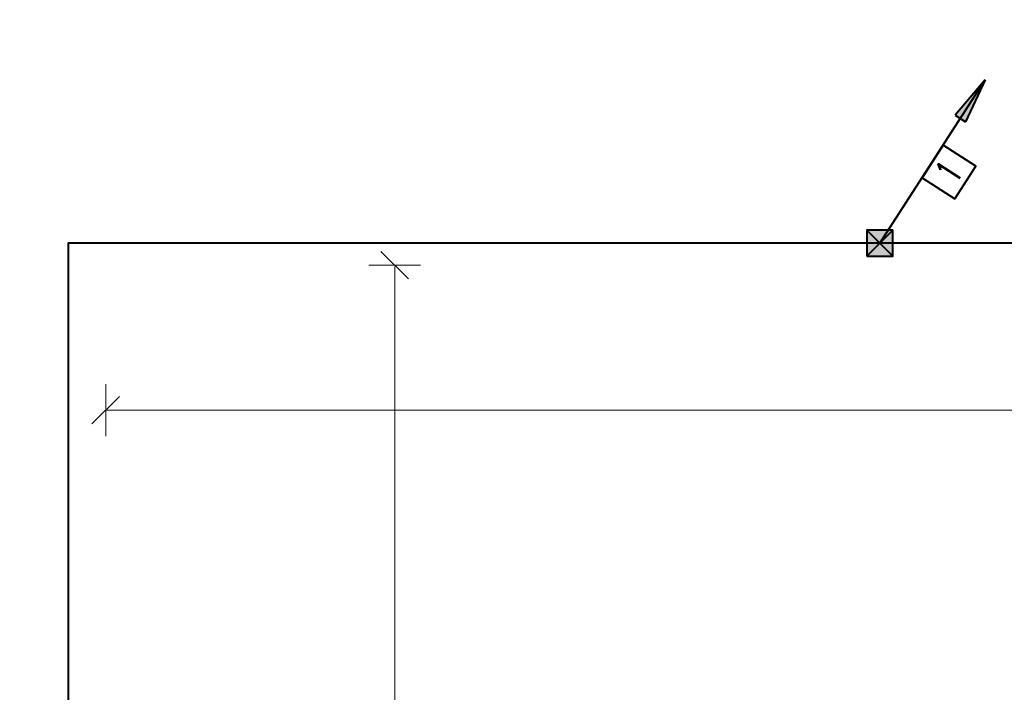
# Model space of a CAD drawing. Header units: millimetres. Extents: x -7955266 to 72030, y -46136 to 9299934.
# Tile 61 of 203: x -5185684 to -5178091, y 6623453 to 6628640. Entities that reach past the tile are written whole.
import ezdxf
from ezdxf.enums import TextEntityAlignment as Align

# ---------------------------------------------------------------- set-up
doc = ezdxf.new("R2010")
doc.units = ezdxf.units.MM
doc.header["$LTSCALE"] = 10
for name, color, linetype, lineweight in [('!XREF', 8, 'Continuous', 5), ('IE_ATRYBUTY_ BLOCK_1', 7, 'Continuous', 25), ('IE_ATRYBUTY_ BLOCK_2', 7, 'Continuous', 18), ('IE_zwody', 140, 'Continuous', 40), ('XREF_E_PRZ24002_rzut dachu$0$0-DACH-ISTN', 8, 'Continuous', 5), ('XREF_E_PRZ24002_rzut dachu$0$DO-HALA-WYMIAR', 8, 'Continuous', 5)]:
    doc.layers.add(name, color=color, linetype=linetype, lineweight=lineweight)
doc.styles.add('ROMANS', font='romans.shx', dxfattribs={"width": 0.8})
doc.styles.add('XREF_E_PRZ24002_rzut dachu$0$CP_ATTR', font='ROMANS.SHX')
doc.styles.add('XREF_E_PRZ24002_rzut dachu$0$ROMANS', font='romans.shx', dxfattribs={"width": 0.8})
doc.dimstyles.new('XREF_E_PRZ24002_rzut dachu$0$STANDARD', dxfattribs={"dimscale": 1.4, "dimtxt": 21, "dimasz": 0.5, "dimexe": 0.2, "dimexo": 0.1, "dimgap": 6, "dimtad": 1, "dimdec": 1, "dimrnd": 0.5, "dimzin": 12, "dimdsep": 46, "dimtxsty": 'XREF_E_PRZ24002_rzut dachu$0$ROMANS', "dimblk1": 'XREF_E_PRZ24002_rzut dachu$0$Q', "dimblk2": 'XREF_E_PRZ24002_rzut dachu$0$Q', "dimsah": 1, "dimcen": 0.5, "dimse1": 1, "dimse2": 1, "dimclrd": 8, "dimclre": 8, "dimclrt": 7, "dimadec": 0, "dimazin": 0, "dimtfac": 1, "dimtdec": 1, "dimtix": 1, "dimtmove": 2, "dimatfit": 3, "dimldrblk": 'XREF_E_PRZ24002_rzut dachu$0$Q', "dimfxl": 1, "dimtolj": 1, "dimtzin": 12, "dimarcsym": 0})

# ---------------------------------------------------------------- blocks, each defined once
blk = doc.blocks.new('XREF_E_PRZ24002_rzut dachu$0$Q')
for p, q in [((0, 20), (0, -20)), ((10.61, 10.61), (-10.61, -10.61))]:
    blk.add_line(p, q)
blk = doc.blocks.new('*D285')
at = {"layer": 'XREF_E_PRZ24002_rzut dachu$0$DO-HALA-WYMIAR', "color": 8, "lineweight": -2, "transparency": 16777216}
blk.add_line((-271279.68, 267481.4), (-276811.68, 267481.4), dxfattribs=at)
at = {"layer": 'XREF_E_PRZ24002_rzut dachu$0$DO-HALA-WYMIAR', "color": 8, "linetype": 'ByBlock', "lineweight": -2, "transparency": 16777216, "rotation": 180}
blk.add_blockref('XREF_E_PRZ24002_rzut dachu$0$Q', (-276812.68, 267481.4), dxfattribs=at)
at = {"layer": 'XREF_E_PRZ24002_rzut dachu$0$DO-HALA-WYMIAR', "color": 8, "linetype": 'ByBlock', "lineweight": -2, "transparency": 16777216}
blk.add_blockref('XREF_E_PRZ24002_rzut dachu$0$Q', (-271278.68, 267481.4), dxfattribs=at)
at = {"layer": 'XREF_E_PRZ24002_rzut dachu$0$DO-HALA-WYMIAR', "color": 7, "transparency": 16777216, "insert": (-274045.68, 267514.4), "char_height": 42, "attachment_point": 5, "style": 'XREF_E_PRZ24002_rzut dachu$0$ROMANS'}
blk.add_mtext('\\A1;5534', dxfattribs=at)
blk = doc.blocks.new('*D290')
at = {"layer": 'XREF_E_PRZ24002_rzut dachu$0$DO-HALA-WYMIAR', "color": 8, "lineweight": -2, "transparency": 16777216}
blk.add_line((-276589.79, 266438.33), (-276589.79, 267592.25), dxfattribs=at)
at = {"layer": 'XREF_E_PRZ24002_rzut dachu$0$DO-HALA-WYMIAR', "color": 8, "linetype": 'ByBlock', "lineweight": -2, "transparency": 16777216}
for p, rotation in [((-276589.79, 267593.25), 90), ((-276589.79, 266437.33), 270)]:
    blk.add_blockref('XREF_E_PRZ24002_rzut dachu$0$Q', p, dxfattribs=dict(at, rotation=rotation))
at = {"layer": 'XREF_E_PRZ24002_rzut dachu$0$DO-HALA-WYMIAR', "color": 7, "transparency": 16777216, "insert": (-276622.79, 267015.29), "char_height": 42, "attachment_point": 5, "rotation": 90, "style": 'XREF_E_PRZ24002_rzut dachu$0$ROMANS'}
blk.add_mtext('\\A1;1156', dxfattribs=at)
blk = doc.blocks.new('przewody_odprowadzajace')
h = blk.add_hatch(color=256)
h.dxf.hatch_style = 1
h.paths.add_polyline_path([(580.7, 987.4), (620.8, 961.6), (813.5, 1260.2)])
h.paths.add_polyline_path([(660.8, 935.7), (813.5, 1260.2), (620.8, 961.6)])
for p, q in [((0, 0), (813.5, 1260.2)), ((813.5, 1260.2), (580.7, 987.4)), ((813.5, 1260.2), (660.8, 935.7)), ((580.7, 987.4), (660.8, 935.7))]:
    blk.add_line(p, q)
blk.add_lwpolyline([(577.5, 341.4), (740.2, 593.4), (488.1, 756.1), (325.4, 504.1)], close=True)
at = {"layer": 'IE_ATRYBUTY_ BLOCK_1', "style": 'ROMANS', "width": 0.7, "flags": 8}
blk.add_attdef('TYP', text='', height=200, rotation=57.15512, dxfattribs=at).set_placement((532.8, 548.8), align=Align.MIDDLE_CENTER)
at = {"layer": 'IE_ATRYBUTY_ BLOCK_2', "style": 'ROMANS', "width": 0.6, "flags": 8}
for tag, p in [('OPIS1', (931.7, 919.4)), ('OPIS2', (931.7, 719.4))]:
    blk.add_attdef(tag, text='', height=150, dxfattribs=at).set_placement(p, align=Align.CENTER)
blk = doc.blocks.new('polaczenie_skrecane')
blk.add_hatch(color=256).paths.add_polyline_path([(-100.3, -100.3), (99.7, -100.3), (99.7, 99.7), (-100.3, 99.7)])
for p, q in [((99.7, -100.3), (-100.3, 99.7)), ((99.7, 99.7), (-100.3, -100.3))]:
    blk.add_line(p, q)
blk.add_lwpolyline([(-100.3, -100.3), (99.7, -100.3), (99.7, 99.7), (-100.3, 99.7)], close=True)
at = {"layer": 'IE_ATRYBUTY_ BLOCK_1', "style": 'ROMANS', "width": 0.7, "flags": 8}
blk.add_attdef('TYP', text='', height=200, dxfattribs=at).set_placement((-0.3, 119.6), align=Align.CENTER)
at = {"layer": 'IE_ATRYBUTY_ BLOCK_2', "style": 'ROMANS', "width": 0.6, "flags": 8}
for tag, p in [('OPIS1', (-0.3, -273.7)), ('OPIS2', (-0.3, -473.7))]:
    blk.add_attdef(tag, text='', height=150, dxfattribs=at).set_placement(p, align=Align.CENTER)
blk = doc.blocks.new('XREF_E_PRZ24002_rzut dachu')
at = {"layer": 'XREF_E_PRZ24002_rzut dachu$0$0-DACH-ISTN', "linetype": 'ByBlock', "style": 'XREF_E_PRZ24002_rzut dachu$0$CP_ATTR', "flags": 9}
for tag, p, height, width in [('NAME', (-279644.05, 267204.19), 0.01, 3.078589), ('PRODUCER', (-279644.05, 267204.19), 0.01, 3.078589), ('PRODUCT-TYPE', (-279644.05, 267204.19), 0.01, 3.078589), ('ARTICLE', (-279644.05, 267204.19), 0.01, 3.078589), ('FLOW', (-279644.05, 267204.19), 0.01, 3.078589), ('OTHER', (-279644.05, 267204.19), 0.01, 3.078589), ('NAME', (-279398.18, 267206.19), 0.01, 2.430116), ('PRODUCER', (-279398.18, 267206.19), 0.01, 2.430116), ('PRODUCT-TYPE', (-279398.18, 267206.19), 0.01, 2.430116), ('ARTICLE', (-279398.18, 267206.19), 0.01, 2.430116), ('FLOW', (-279398.18, 267206.19), 0.01, 2.430116), ('OTHER', (-279398.18, 267206.19), 0.01, 2.430116), ('NAME', (-279880.82, 267079.33), 0.01, 0.520644), ('PRODUCER', (-279880.82, 267079.33), 0.01, 0.520644), ('PRODUCT-TYPE', (-279880.82, 267079.33), 0.01, 0.520644), ('ARTICLE', (-279880.82, 267079.33), 0.01, 0.520644), ('FLOW', (-279880.82, 267079.33), 0.01, 0.520644), ('OTHER', (-279880.82, 267079.33), 0.01, 0.520644), ('NAME', (-279828.75, 267079.33), 0.0001, 1), ('PRODUCER', (-279828.75, 267079.33), 0.0001, 1), ('PRODUCT-TYPE', (-279828.75, 267079.33), 0.0001, 1), ('ARTICLE', (-279828.75, 267079.33), 0.0001, 1), ('FLOW', (-279828.75, 267079.33), 0.0001, 1), ('OTHER', (-279828.75, 267079.33), 0.0001, 1), ('NAME', (-279558.18, 266590.11), 0.0001, 1), ('PRODUCER', (-279558.18, 266590.11), 0.0001, 1), ('PRODUCT-TYPE', (-279558.18, 266590.11), 0.0001, 1), ('ARTICLE', (-279558.18, 266590.11), 0.0001, 1), ('FLOW', (-279558.18, 266590.11), 0.0001, 1), ('OTHER', (-279558.18, 266590.11), 0.0001, 1), ('NAME', (-280739.27, 251288.91), 0.0001, 1), ('PRODUCER', (-280739.27, 251288.91), 0.0001, 1), ('PRODUCT-TYPE', (-280739.27, 251288.91), 0.0001, 1), ('ARTICLE', (-280739.27, 251288.91), 0.0001, 1), ('FLOW', (-280739.27, 251288.91), 0.0001, 1), ('OTHER', (-280739.27, 251288.91), 0.0001, 1), ('NAME', (-280605.65, 251288.91), 0.0001, 1), ('PRODUCER', (-280605.65, 251288.91), 0.0001, 1), ('PRODUCT-TYPE', (-280605.65, 251288.91), 0.0001, 1), ('ARTICLE', (-280605.65, 251288.91), 0.0001, 1), ('FLOW', (-280605.65, 251288.91), 0.0001, 1), ('OTHER', (-280605.65, 251288.91), 0.0001, 1), ('NAME', (-279957.38, 251288.91), 0.0001, 1), ('PRODUCER', (-279957.38, 251288.91), 0.0001, 1), ('PRODUCT-TYPE', (-279957.38, 251288.91), 0.0001, 1), ('ARTICLE', (-279957.38, 251288.91), 0.0001, 1), ('FLOW', (-279957.38, 251288.91), 0.0001, 1), ('OTHER', (-279957.38, 251288.91), 0.0001, 1)]:
    blk.add_attdef(tag, p, '', height=height, dxfattribs=dict(at, width=width))
for tag, p, height, rotation, width in [('PRODUCT-TYPE', (-279196.19, 267204.19), 0.0001, 180, 1), ('NAME', (-279196.19, 267204.19), 0.0001, 180, 1), ('PRODUCER', (-279196.19, 267204.19), 0.0001, 180, 1), ('ARTICLE', (-279196.19, 267204.19), 0.0001, 180, 1), ('FLOW', (-279196.19, 267204.19), 0.0001, 180, 1), ('OTHER', (-279196.19, 267204.19), 0.0001, 180, 1), ('PRODUCT-TYPE', (-279109.07, 267204.19), 0.015, 180, 0.580797), ('PRODUCER', (-279109.07, 267204.19), 0.015, 180, 0.580797), ('ARTICLE', (-279109.07, 267204.19), 0.015, 180, 0.580797), ('NAME', (-279109.07, 267204.19), 0.015, 180, 0.580797), ('FLOW', (-279109.07, 267204.19), 0.015, 180, 0.580797), ('OTHER', (-279109.07, 267204.19), 0.015, 180, 0.580797), ('NAME', (-279015.17, 267206.19), 0.0001, 180, 1), ('PRODUCER', (-279015.17, 267206.19), 0.0001, 180, 1), ('PRODUCT-TYPE', (-279015.17, 267206.19), 0.0001, 180, 1), ('ARTICLE', (-279015.17, 267206.19), 0.0001, 180, 1), ('FLOW', (-279015.17, 267206.19), 0.0001, 180, 1), ('OTHER', (-279015.17, 267206.19), 0.0001, 180, 1), ('PRODUCT-TYPE', (-278926.22, 267206.19), 0.015, 180, 0.592965), ('PRODUCER', (-278926.22, 267206.19), 0.015, 180, 0.592965), ('ARTICLE', (-278926.22, 267206.19), 0.015, 180, 0.592965), ('NAME', (-278926.22, 267206.19), 0.015, 180, 0.592965), ('FLOW', (-278926.22, 267206.19), 0.015, 180, 0.592965), ('OTHER', (-278926.22, 267206.19), 0.015, 180, 0.592965), ('NAME', (-281343.26, 251313.16), 0.0001, 180, 1), ('PRODUCER', (-281343.26, 251313.16), 0.0001, 180, 1), ('PRODUCT-TYPE', (-281343.26, 251313.16), 0.0001, 180, 1), ('ARTICLE', (-281343.26, 251313.16), 0.0001, 180, 1), ('FLOW', (-281343.26, 251313.16), 0.0001, 180, 1), ('OTHER', (-281343.26, 251313.16), 0.0001, 180, 1), ('NAME', (-281440.06, 251297.51), 0.0001, 135, 1), ('PRODUCER', (-281440.06, 251297.51), 0.0001, 135, 1), ('PRODUCT-TYPE', (-281440.06, 251297.51), 0.0001, 135, 1), ('ARTICLE', (-281440.06, 251297.51), 0.0001, 135, 1), ('FLOW', (-281440.06, 251297.51), 0.0001, 135, 1), ('OTHER', (-281440.06, 251297.51), 0.0001, 135, 1), ('NAME', (-281127.88, 251288.91), 0.0001, 180, 1), ('PRODUCER', (-281127.88, 251288.91), 0.0001, 180, 1), ('PRODUCT-TYPE', (-281127.88, 251288.91), 0.0001, 180, 1), ('ARTICLE', (-281127.88, 251288.91), 0.0001, 180, 1), ('FLOW', (-281127.88, 251288.91), 0.0001, 180, 1), ('OTHER', (-281127.88, 251288.91), 0.0001, 180, 1), ('NAME', (-281411.29, 251268.73), 0.0001, 315, 1), ('PRODUCER', (-281411.29, 251268.73), 0.0001, 315, 1), ('PRODUCT-TYPE', (-281411.29, 251268.73), 0.0001, 315, 1), ('ARTICLE', (-281411.29, 251268.73), 0.0001, 315, 1), ('FLOW', (-281411.29, 251268.73), 0.0001, 315, 1), ('OTHER', (-281411.29, 251268.73), 0.0001, 315, 1)]:
    blk.add_attdef(tag, p, '', height=height, rotation=rotation, dxfattribs=dict(at, width=width))
at = {"layer": 'XREF_E_PRZ24002_rzut dachu$0$0-DACH-ISTN', "linetype": 'ByBlock', "style": 'XREF_E_PRZ24002_rzut dachu$0$CP_ATTR', "text_generation_flag": 4, "width": 1, "flags": 9}
for tag, p, rotation in [('NAME', (-279463.18, 267141.19), 90), ('PRODUCER', (-279463.18, 267141.19), 90), ('PRODUCT-TYPE', (-279463.18, 267141.19), 90), ('ARTICLE', (-279463.18, 267141.19), 90), ('FLOW', (-279463.18, 267141.19), 90), ('OTHER', (-279463.18, 267141.19), 90), ('NAME', (-281127.88, 251288.91), 180), ('PRODUCER', (-281127.88, 251288.91), 180), ('PRODUCT-TYPE', (-281127.88, 251288.91), 180), ('ARTICLE', (-281127.88, 251288.91), 180), ('FLOW', (-281127.88, 251288.91), 180), ('OTHER', (-281127.88, 251288.91), 180)]:
    blk.add_attdef(tag, p, '', height=0.0001, rotation=rotation, dxfattribs=at)
at = {"layer": 'XREF_E_PRZ24002_rzut dachu$0$0-DACH-ISTN', "linetype": 'ByBlock', "style": 'XREF_E_PRZ24002_rzut dachu$0$CP_ATTR', "flags": 9}
for tag, p, height, rotation in [('PRODUCT-TYPE', (-279586.68, 266526.19), 0.0025, 180), ('PRODUCER', (-279586.68, 266526.19), 0.0025, 180), ('ARTICLE', (-279586.68, 266526.19), 0.0025, 180), ('NAME', (-279586.68, 266526.19), 0.0025, 180), ('FLOW', (-279586.68, 266526.19), 0.0025, 180), ('OTHER', (-279586.68, 266526.19), 0.0025, 180), ('NAME', (-281440.06, 251297.51), 0.0001, 315), ('PRODUCER', (-281440.06, 251297.51), 0.0001, 315), ('PRODUCT-TYPE', (-281440.06, 251297.51), 0.0001, 315), ('ARTICLE', (-281440.06, 251297.51), 0.0001, 315), ('FLOW', (-281440.06, 251297.51), 0.0001, 315), ('OTHER', (-281440.06, 251297.51), 0.0001, 315), ('NAME', (-281117.1, 251288.91), 0.0001, 180), ('PRODUCER', (-281117.1, 251288.91), 0.0001, 180), ('PRODUCT-TYPE', (-281117.1, 251288.91), 0.0001, 180), ('ARTICLE', (-281117.1, 251288.91), 0.0001, 180), ('FLOW', (-281117.1, 251288.91), 0.0001, 180), ('OTHER', (-281117.1, 251288.91), 0.0001, 180), ('NAME', (-280739.27, 251288.91), 0.0001, 180), ('PRODUCER', (-280739.27, 251288.91), 0.0001, 180), ('PRODUCT-TYPE', (-280739.27, 251288.91), 0.0001, 180), ('ARTICLE', (-280739.27, 251288.91), 0.0001, 180), ('FLOW', (-280739.27, 251288.91), 0.0001, 180), ('OTHER', (-280739.27, 251288.91), 0.0001, 180), ('NAME', (-279957.38, 251288.91), 0.0001, 180), ('PRODUCER', (-279957.38, 251288.91), 0.0001, 180), ('PRODUCT-TYPE', (-279957.38, 251288.91), 0.0001, 180), ('ARTICLE', (-279957.38, 251288.91), 0.0001, 180), ('FLOW', (-279957.38, 251288.91), 0.0001, 180), ('OTHER', (-279957.38, 251288.91), 0.0001, 180)]:
    blk.add_attdef(tag, p, '', height=height, rotation=rotation, dxfattribs=at)
at = {"layer": 'XREF_E_PRZ24002_rzut dachu$0$0-DACH-ISTN', "linetype": 'ByBlock', "style": 'XREF_E_PRZ24002_rzut dachu$0$CP_ATTR'}
for tag, p, height, flags in [('GROUP', (-281520.03, 251451.25), 0.00005, 1), ('NUMBER', (-281520.03, 251451.25), 0.00005, 1), ('PRODUCER', (-281520.03, 251451.25), 0.00005, 1), ('ARTICLE', (-281520.03, 251451.25), 0.00005, 1), ('PRODUCT-TYPE', (-281520.03, 251451.25), 0.00005, 1), ('ORDER-NO', (-281520.03, 251451.25), 0.00005, 1), ('CHARACTER', (-281520.03, 251451.25), 0.00005, 1), ('DN', (-281520.03, 251451.25), 0.00005, 1), ('NAME', (-281520.03, 251451.25), 0.00005, 1), ('TEMPERATURE', (-281520.03, 251451.25), 0.00005, 1), ('FLOW', (-281520.03, 251451.25), 0.00005, 1), ('POWER', (-281520.03, 251451.25), 0.00005, 1), ('VOLTAGE', (-281520.03, 251451.25), 0.00005, 1), ('WEIGHT', (-281520.03, 251451.25), 0.00005, 1), ('PN', (-281520.03, 251451.25), 0.00005, 1), ('H', (-281520.03, 251451.25), 0.00005, 1), ('VAL', (-281520.03, 251451.25), 0.00005, 1), ('NAME', (-281343.26, 251313.16), 0.0001, 9), ('PRODUCER', (-281343.26, 251313.16), 0.0001, 9), ('PRODUCT-TYPE', (-281343.26, 251313.16), 0.0001, 9), ('ARTICLE', (-281343.26, 251313.16), 0.0001, 9), ('FLOW', (-281343.26, 251313.16), 0.0001, 9), ('OTHER', (-281343.26, 251313.16), 0.0001, 9), ('NAME', (-281127.88, 251288.91), 0.0001, 9), ('PRODUCER', (-281127.88, 251288.91), 0.0001, 9), ('PRODUCT-TYPE', (-281127.88, 251288.91), 0.0001, 9), ('ARTICLE', (-281127.88, 251288.91), 0.0001, 9), ('FLOW', (-281127.88, 251288.91), 0.0001, 9), ('OTHER', (-281127.88, 251288.91), 0.0001, 9), ('NAME', (-280750.05, 251288.91), 0.0001, 9), ('PRODUCER', (-280750.05, 251288.91), 0.0001, 9), ('PRODUCT-TYPE', (-280750.05, 251288.91), 0.0001, 9), ('ARTICLE', (-280750.05, 251288.91), 0.0001, 9), ('FLOW', (-280750.05, 251288.91), 0.0001, 9), ('OTHER', (-280750.05, 251288.91), 0.0001, 9), ('NAME', (-280647.27, 251288.91), 0.0001, 9), ('PRODUCER', (-280647.27, 251288.91), 0.0001, 9), ('PRODUCT-TYPE', (-280647.27, 251288.91), 0.0001, 9), ('ARTICLE', (-280647.27, 251288.91), 0.0001, 9), ('FLOW', (-280647.27, 251288.91), 0.0001, 9), ('OTHER', (-280647.27, 251288.91), 0.0001, 9), ('NAME', (-281393.61, 251261.41), 0.0001, 9), ('PRODUCER', (-281393.61, 251261.41), 0.0001, 9), ('PRODUCT-TYPE', (-281393.61, 251261.41), 0.0001, 9), ('ARTICLE', (-281393.61, 251261.41), 0.0001, 9), ('FLOW', (-281393.61, 251261.41), 0.0001, 9), ('OTHER', (-281393.61, 251261.41), 0.0001, 9), ('GROUP', (-281345.5, 250753.98), 0.00005, 1), ('NUMBER', (-281345.5, 250753.98), 0.00005, 1), ('PRODUCER', (-281345.5, 250753.98), 0.00005, 1), ('ARTICLE', (-281345.5, 250753.98), 0.00005, 1), ('PRODUCT-TYPE', (-281345.5, 250753.98), 0.00005, 1), ('ORDER-NO', (-281345.5, 250753.98), 0.00005, 1), ('CHARACTER', (-281345.5, 250753.98), 0.00005, 1), ('DN', (-281345.5, 250753.98), 0.00005, 1), ('NAME', (-281345.5, 250753.98), 0.00005, 1), ('TEMPERATURE', (-281345.5, 250753.98), 0.00005, 1), ('FLOW', (-281345.5, 250753.98), 0.00005, 1), ('POWER', (-281345.5, 250753.98), 0.00005, 1), ('VOLTAGE', (-281345.5, 250753.98), 0.00005, 1), ('WEIGHT', (-281345.5, 250753.98), 0.00005, 1), ('PN', (-281345.5, 250753.98), 0.00005, 1), ('H', (-281345.5, 250753.98), 0.00005, 1), ('VAL', (-281345.5, 250753.98), 0.00005, 1)]:
    blk.add_attdef(tag, p, '', height=height, dxfattribs=dict(at, flags=flags))
at = {"layer": 'XREF_E_PRZ24002_rzut dachu$0$0-DACH-ISTN', "linetype": 'ByBlock', "style": 'XREF_E_PRZ24002_rzut dachu$0$CP_ATTR', "text_generation_flag": 4, "width": 1, "flags": 9}
for tag in ['NAME', 'PRODUCER', 'PRODUCT-TYPE', 'ARTICLE', 'FLOW', 'OTHER']:
    blk.add_attdef(tag, (-280739.27, 251288.91), '', height=0.0001, dxfattribs=at)
at = {"layer": 'XREF_E_PRZ24002_rzut dachu$0$0-DACH-ISTN', "linetype": 'ByBlock', "style": 'XREF_E_PRZ24002_rzut dachu$0$CP_ATTR', "flags": 9}
for tag, p in [('GROUP', (-280584.33, 251288.18)), ('ARTICLE', (-280584.33, 251288.17)), ('PRODUCT-TYPE', (-280584.33, 251288.17)), ('ORDER-NO', (-280584.33, 251288.16)), ('PRODUCER', (-280584.33, 251288.16)), ('NAME', (-280584.32, 251288.18)), ('NUMBER', (-280584.33, 251288.18)), ('TEMPERATURE', (-280584.31, 251288.18)), ('FLOW', (-280584.31, 251288.18)), ('CHARACTER', (-280584.31, 251288.17)), ('POWER', (-280584.31, 251288.16)), ('VOLTAGE', (-280584.31, 251288.16)), ('PN', (-280584.3, 251288.18)), ('OTHER', (-280584.3, 251288.18)), ('DN', (-280584.3, 251288.17))]:
    blk.add_attdef(tag, text='', height=0.002, dxfattribs=at).set_placement(p, align=Align.MIDDLE_LEFT)
at = {"layer": 'XREF_E_PRZ24002_rzut dachu$0$0-DACH-ISTN', "linetype": 'ByBlock', "style": 'XREF_E_PRZ24002_rzut dachu$0$CP_ATTR', "width": 1, "flags": 9}
for tag, height, p in [('GROUP', 0.00158, (-279928.78, 251288.33)), ('ARTICLE', 0.00158, (-279928.78, 251288.33)), ('PRODUCT-TYPE', 0.00158, (-279928.78, 251288.33)), ('ORDER-NO', 0.00157, (-279928.78, 251288.32)), ('PRODUCER', 0.00158, (-279928.78, 251288.32)), ('NAME', 0.00158, (-279928.77, 251288.34)), ('NUMBER', 0.00158, (-279928.78, 251288.34)), ('TEMPERATURE', 0.00158, (-279928.77, 251288.34)), ('OTHER', 0.00158, (-279928.76, 251288.34)), ('CHARACTER', 0.00158, (-279928.76, 251288.33)), ('FLOW', 0.00158, (-279928.76, 251288.33)), ('POWER', 0.00158, (-279928.76, 251288.32)), ('VOLTAGE', 0.00158, (-279928.76, 251288.32)), ('DN', 0.00158, (-279928.75, 251288.33)), ('PN', 0.00158, (-279928.75, 251288.33))]:
    blk.add_attdef(tag, text='', height=height, dxfattribs=at).set_placement(p, align=Align.MIDDLE_LEFT)
at = {"layer": 'XREF_E_PRZ24002_rzut dachu$0$DO-HALA-WYMIAR'}
dim = blk.add_linear_dim(base=(-276812.68, 267481.4), p1=(-271278.68, 267608.83, 0), p2=(-276812.68, 267593.25, 0), dimstyle='XREF_E_PRZ24002_rzut dachu$0$STANDARD', override={"dimscale": 2}, dxfattribs=at)
dim.commit()
dim.dimension.update_dxf_attribs({"geometry": '*D285', "text_midpoint": (-274045.68, 267514.4)})
dim = blk.add_linear_dim(base=(-276589.79, 267593.25), p1=(-276822.68, 266437.33, 0), p2=(-276822.68, 267593.25, 0), angle=90, dimstyle='XREF_E_PRZ24002_rzut dachu$0$STANDARD', override={"dimscale": 2}, dxfattribs=at)
dim.commit()
dim.dimension.update_dxf_attribs({"geometry": '*D290', "text_midpoint": (-276622.79, 267015.29)})

msp = doc.modelspace()

# ---------------------------------------------------------------- linework, layer by layer
at = {"layer": 'IE_zwody'}
msp.add_lwpolyline([(-5102111.1, 6635553.8), (-5129770.9, 6635554.1), (-5129770.9, 6626916.8), (-5185310.9, 6626916.8), (-5185310.9, 6613467.6)], dxfattribs=at)

# ---------------------------------------------------------------- block references
at = {"layer": '!XREF', "xscale": 10, "yscale": 10, "zscale": 10}
msp.add_blockref('XREF_E_PRZ24002_rzut dachu', (-2416894, 3950814.3, 0), dxfattribs=at)
at = {"layer": 'IE_zwody'}
ref = msp.add_blockref('przewody_odprowadzajace', (-5179050.8, 6626916.8), dxfattribs=dict(at, zscale=0.5))
ref.add_attrib('TYP', '1', dxfattribs={"layer": 'IE_ATRYBUTY_ BLOCK_1', "height": 200, "rotation": 57.15512, "style": 'ROMANS', "width": 0.7}).set_placement((-5178518, 6627465.6), align=Align.MIDDLE_CENTER)
at = {"layer": 'IE_zwody', "linetype": 'Continuous', "ltscale": 20}
msp.add_blockref('polaczenie_skrecane', (-5179050.8, 6626916.8), dxfattribs=at)

doc.saveas('drawing.dxf')
